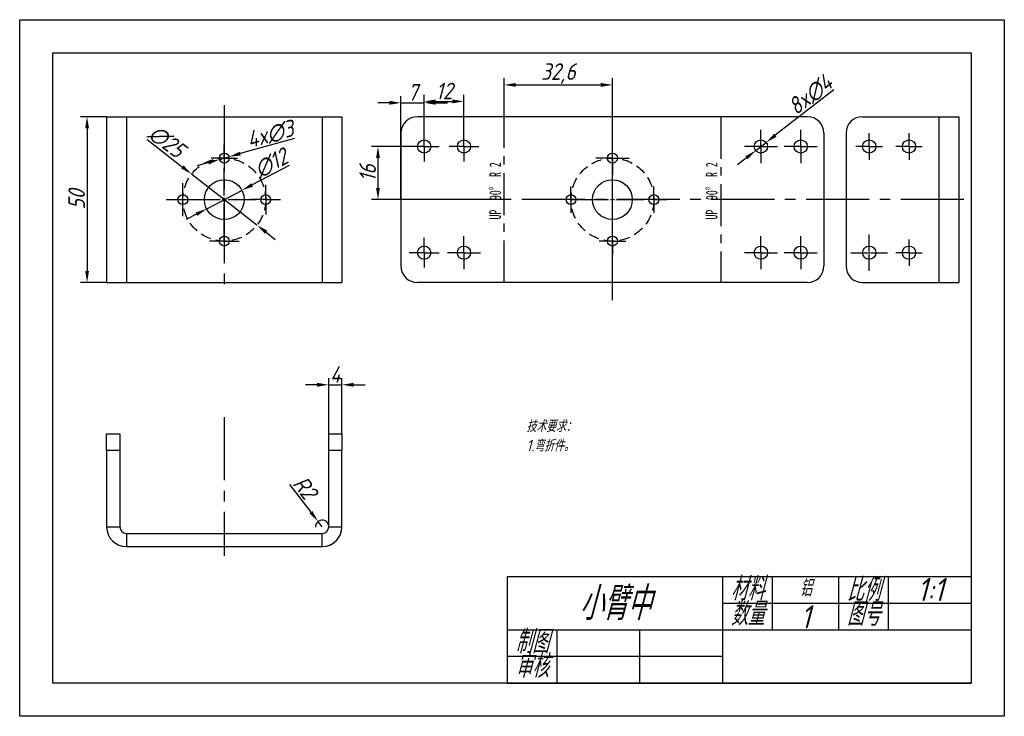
# Model space of a CAD drawing. Header units: millimetres. Extents: x 2895 to 3192, y 1640 to 1850.
import ezdxf

# ---------------------------------------------------------------- set-up
doc = ezdxf.new("R2010")
doc.units = ezdxf.units.MM
for name, pattern in [('CENTER2', [28.575, 19.05, -3.175, 3.175, -3.175]), ('CENTERX2', [20.32, 12.7, -2.54, 2.54, -2.54]), ('HIDDEN2', [4.7625, 3.175, -1.5875])]:
    doc.linetypes.add(name, pattern=pattern)
for name, color, linetype in [('10', 7, 'Continuous'), ('中心线', 1, 'CENTER2'), ('细实线', 3, 'Continuous'), ('虚线', 2, 'HIDDEN2')]:
    doc.layers.add(name, color=color, linetype=linetype)
doc.layers.add('粗实线', color=7, linetype='Continuous', lineweight=30)
doc.styles.add('SLDTEXTSTYLE6', font='TXT', dxfattribs={"width": 0.616667})
doc.styles.get("Standard").update_dxf_attribs({"font": 'gbeitc.shx', "bigfont": 'gbcbig.shx'})
doc.dimstyles.new('ISO-25', dxfattribs={"dimtxt": 5, "dimasz": 3.5, "dimexe": 2, "dimexo": 0, "dimtad": 1, "dimdec": 1, "dimtxsty": 'Standard', "dimcen": 2.5, "dimadec": 0, "dimazin": 0, "dimtfac": 1, "dimtdec": 1, "dimtmove": 0, "dimatfit": 3, "dimfxl": 1, "dimarcsym": 0})

# ---------------------------------------------------------------- blocks, each defined once
blk = doc.blocks.new('SW_CENTERMARKSYMBOL_1')
at = {"layer": '10', "color": 0}
for p, q in [((0, 2.5), (0, 4.5)), ((-2.5, 0), (-4.5, 0)), ((0, 0), (-2.5, 0)), ((0, 0), (0, 2.5)), ((0, 0), (0, -2.5)), ((0, 0), (2.5, 0)), ((2.5, 0), (4.5, 0)), ((0, -2.5), (0, -4.5))]:
    blk.add_line(p, q, dxfattribs=at)
blk = doc.blocks.new('SW_CENTERMARKSYMBOL_2')
at = {"layer": '10', "color": 0}
for p, q in [((0, 2.5), (0, 4.5)), ((-2.5, 0), (-4.5, 0)), ((0, 0), (-2.5, 0)), ((0, 0), (0, 2.5)), ((0, 0), (0, -2.5)), ((0, 0), (2.5, 0)), ((2.5, 0), (4.5, 0)), ((0, -2.5), (0, -4.5))]:
    blk.add_line(p, q, dxfattribs=at)
blk = doc.blocks.new('SW_CENTERMARKSYMBOL_4')
at = {"layer": '10', "color": 0}
for p, q in [((0, 2.5), (0, 4)), ((-2.5, 0), (-4, 0)), ((0, 0), (-2.5, 0)), ((0, 0), (0, 2.5)), ((0, 0), (0, -2.5)), ((0, 0), (2.5, 0)), ((2.5, 0), (4, 0)), ((0, -2.5), (0, -4))]:
    blk.add_line(p, q, dxfattribs=at)
blk = doc.blocks.new('*U24')
at = {"layer": '中心线', "color": 0, "linetype": 'CENTER2', "transparency": 16777216}
for p, q in [((0, 1.2), (0, 9.5)), ((-9.5, 0), (-1.2, 0)), ((1.2, 0), (9.5, 0)), ((0, -9.5), (0, -1.2))]:
    blk.add_line(p, q, dxfattribs=at)
at = {"layer": '中心线', "color": 0, "linetype": 'Continuous', "transparency": 16777216}
for p, q in [((-0.6, 0), (0.6, 0)), ((0, -0.6), (0, 0.6))]:
    blk.add_line(p, q, dxfattribs=at)
blk = doc.blocks.new('*U25')
at = {"layer": '中心线', "color": 0, "linetype": 'CENTER2', "transparency": 16777216}
for p, q in [((0, 0.3), (0, 5)), ((-5, 0), (-0.3, 0)), ((0.3, 0), (5, 0)), ((0, -5), (0, -0.3))]:
    blk.add_line(p, q, dxfattribs=at)
at = {"layer": '中心线', "color": 0, "linetype": 'Continuous', "transparency": 16777216}
for p, q in [((-0.15, 0), (0.15, 0)), ((0, -0.15), (0, 0.15))]:
    blk.add_line(p, q, dxfattribs=at)
blk = doc.blocks.new('*U26')
at = {"layer": '中心线', "color": 0, "linetype": 'CENTER2', "transparency": 16777216}
blk.add_line((0, 28.5), (0, -28.5), dxfattribs=at)
blk = doc.blocks.new('*D27')
at = {"layer": 'Defpoints', "color": 0, "transparency": 16777216}
for p in [(2962.31, 1798.55), (2951.69, 1792.97)]:
    blk.add_point(p, dxfattribs=at)
at = {"layer": '细实线', "color": 0, "lineweight": -2, "transparency": 16777216}
for p, q in [((2976.62, 1806.07), (2965.41, 1800.18)), ((2951.69, 1792.97), (2962.31, 1798.55)), ((2948.59, 1791.35), (2945.49, 1789.72))]:
    blk.add_line(p, q, dxfattribs=at)
at = {"layer": '细实线', "color": 0, "transparency": 16777216}
for points in [[(2965.14, 1800.7), (2965.68, 1799.67), (2962.31, 1798.55)], [(2948.32, 1791.86), (2948.86, 1790.83), (2951.69, 1792.97)]]:
    blk.add_solid(points, dxfattribs=at)
at = {"layer": '细实线', "color": 0, "transparency": 16777216, "insert": (2971.11, 1806.71), "char_height": 5, "attachment_point": 5, "rotation": 27.7152}
blk.add_mtext('∅12', dxfattribs=at)
blk = doc.blocks.new('*D28')
at = {"layer": 'Defpoints', "color": 0, "transparency": 16777216}
for p in [(2947.14, 1803.44), (2966.86, 1788.08)]:
    blk.add_point(p, dxfattribs=at)
at = {"layer": '细实线', "color": 0, "lineweight": -2, "transparency": 16777216}
for p, q in [((2933.72, 1813.89), (2944.38, 1805.59)), ((2966.86, 1788.08), (2947.14, 1803.44)), ((2969.62, 1785.93), (2972.39, 1783.78))]:
    blk.add_line(p, q, dxfattribs=at)
at = {"layer": '细实线', "color": 0, "transparency": 16777216}
for points in [[(2944.73, 1806.05), (2944.02, 1805.13), (2947.14, 1803.44)], [(2969.98, 1786.39), (2969.27, 1785.47), (2966.86, 1788.08)]]:
    blk.add_solid(points, dxfattribs=at)
at = {"layer": '细实线', "color": 0, "transparency": 16777216, "insert": (2939.59, 1813.28), "char_height": 5, "attachment_point": 5, "rotation": 322.0949}
blk.add_mtext('∅25', dxfattribs=at)
blk = doc.blocks.new('*D29')
at = {"layer": 'Defpoints', "color": 0, "transparency": 16777216}
for p in [(2955.56, 1807.86), (2958.44, 1808.67)]:
    blk.add_point(p, dxfattribs=at)
at = {"layer": '细实线', "color": 0, "lineweight": -2, "transparency": 16777216}
for p, q in [((2978.22, 1814.23), (2961.81, 1809.62)), ((2952.19, 1806.91), (2948.82, 1805.96)), ((2955.56, 1807.86), (2958.44, 1808.67))]:
    blk.add_line(p, q, dxfattribs=at)
at = {"layer": '细实线', "color": 0, "transparency": 16777216}
for points in [[(2961.66, 1810.18), (2961.97, 1809.06), (2958.44, 1808.67)], [(2952.03, 1807.47), (2952.34, 1806.35), (2955.56, 1807.86)]]:
    blk.add_solid(points, dxfattribs=at)
at = {"layer": '细实线', "color": 0, "transparency": 16777216, "insert": (2970.86, 1815.4), "char_height": 5, "attachment_point": 5, "rotation": 15.6953}
blk.add_mtext('4x∅3', dxfattribs=at)
blk = doc.blocks.new('*D33')
at = {"layer": 'Defpoints', "color": 0, "transparency": 16777216}
for p in [(2921.5, 1820.76), (2915.61, 1770.76), (2921.5, 1770.76)]:
    blk.add_point(p, dxfattribs=at)
at = {"layer": '细实线', "color": 0, "lineweight": -2, "transparency": 16777216}
for p, q in [((2921.5, 1820.76), (2913.61, 1820.76)), ((2915.61, 1817.26), (2915.61, 1774.26)), ((2921.5, 1770.76), (2913.61, 1770.76))]:
    blk.add_line(p, q, dxfattribs=at)
at = {"layer": '细实线', "color": 0, "transparency": 16777216}
for points in [[(2915.03, 1817.26), (2916.19, 1817.26), (2915.61, 1820.76)], [(2915.03, 1774.26), (2916.19, 1774.26), (2915.61, 1770.76)]]:
    blk.add_solid(points, dxfattribs=at)
at = {"layer": '细实线', "color": 0, "transparency": 16777216, "insert": (2912.48, 1795.76), "char_height": 5, "attachment_point": 5, "rotation": 90}
blk.add_mtext('50', dxfattribs=at)
blk = doc.blocks.new('SW_CENTERMARKSYMBOL_5')
at = {"layer": '10', "color": 0}
for p, q in [((0, 2.5), (0, 4)), ((-2.5, 0), (-4, 0)), ((0, 0), (-2.5, 0)), ((0, 0), (0, 2.5)), ((0, 0), (0, -2.5)), ((0, 0), (2.5, 0)), ((2.5, 0), (4, 0)), ((0, -2.5), (0, -4))]:
    blk.add_line(p, q, dxfattribs=at)
blk = doc.blocks.new('SW_CENTERMARKSYMBOL_6')
at = {"layer": '10', "color": 0}
for p, q in [((0, 2.5), (0, 4)), ((-2.5, 0), (-4, 0)), ((0, 0), (-2.5, 0)), ((0, 0), (0, 2.5)), ((0, 0), (0, -2.5)), ((0, 0), (2.5, 0)), ((2.5, 0), (4, 0)), ((0, -2.5), (0, -4))]:
    blk.add_line(p, q, dxfattribs=at)
blk = doc.blocks.new('SW_CENTERMARKSYMBOL_7')
at = {"layer": '10', "color": 0}
for p, q in [((0, 2.5), (0, 4)), ((-2.5, 0), (-4, 0)), ((0, 0), (-2.5, 0)), ((0, 0), (0, 2.5)), ((0, 0), (0, -2.5)), ((0, 0), (2.5, 0)), ((2.5, 0), (4, 0)), ((0, -2.5), (0, -4))]:
    blk.add_line(p, q, dxfattribs=at)
blk = doc.blocks.new('SW_CENTERMARKSYMBOL_10')
at = {"layer": '10', "color": 0}
for p, q in [((0, 2.5), (0, 4)), ((-2.5, 0), (-4, 0)), ((0, 0), (-2.5, 0)), ((0, 0), (0, 2.5)), ((0, 0), (0, -2.5)), ((0, 0), (2.5, 0)), ((2.5, 0), (4, 0)), ((0, -2.5), (0, -4))]:
    blk.add_line(p, q, dxfattribs=at)
blk = doc.blocks.new('SW_CENTERMARKSYMBOL_11')
at = {"layer": '10', "color": 0}
for p, q in [((0, 2.5), (0, 4)), ((-2.5, 0), (-4, 0)), ((0, 0), (-2.5, 0)), ((0, 0), (0, 2.5)), ((0, 0), (0, -2.5)), ((0, 0), (2.5, 0)), ((2.5, 0), (4, 0)), ((0, -2.5), (0, -4))]:
    blk.add_line(p, q, dxfattribs=at)
blk = doc.blocks.new('SW_CENTERMARKSYMBOL_12')
at = {"layer": '10', "color": 0}
for p, q in [((0, 2.5), (0, 4)), ((-2.5, 0), (-4, 0)), ((0, 0), (-2.5, 0)), ((0, 0), (0, 2.5)), ((0, 0), (0, -2.5)), ((0, 0), (2.5, 0)), ((2.5, 0), (4, 0)), ((0, -2.5), (0, -4))]:
    blk.add_line(p, q, dxfattribs=at)
blk = doc.blocks.new('SW_CENTERMARKSYMBOL_13')
at = {"layer": '10', "color": 0}
for p, q in [((0, 2.5), (0, 5)), ((-2.5, 0), (-5, 0)), ((0, 0), (-2.5, 0)), ((0, 0), (0, 2.5)), ((0, 0), (0, -2.5)), ((0, 0), (2.5, 0)), ((2.5, 0), (5, 0)), ((0, -2.5), (0, -5))]:
    blk.add_line(p, q, dxfattribs=at)
blk = doc.blocks.new('SW_CENTERMARKSYMBOL_14')
at = {"layer": '10', "color": 0}
for p, q in [((0, 2.5), (0, 5)), ((-2.5, 0), (-5, 0)), ((0, 0), (-2.5, 0)), ((0, 0), (0, 2.5)), ((0, 0), (0, -2.5)), ((0, 0), (2.5, 0)), ((2.5, 0), (5, 0)), ((0, -2.5), (0, -5))]:
    blk.add_line(p, q, dxfattribs=at)
blk = doc.blocks.new('SW_CENTERMARKSYMBOL_15')
at = {"layer": '10', "color": 0}
for p, q in [((0, 2.5), (0, 5)), ((-2.5, 0), (-5, 0)), ((0, 0), (-2.5, 0)), ((0, 0), (0, 2.5)), ((0, 0), (0, -2.5)), ((0, 0), (2.5, 0)), ((2.5, 0), (5, 0)), ((0, -2.5), (0, -5))]:
    blk.add_line(p, q, dxfattribs=at)
blk = doc.blocks.new('SW_CENTERMARKSYMBOL_16')
at = {"layer": '10', "color": 0}
for p, q in [((0, 2.5), (0, 5)), ((-2.5, 0), (-5, 0)), ((0, 0), (-2.5, 0)), ((0, 0), (0, 2.5)), ((0, 0), (0, -2.5)), ((0, 0), (2.5, 0)), ((2.5, 0), (5, 0)), ((0, -2.5), (0, -5))]:
    blk.add_line(p, q, dxfattribs=at)
blk = doc.blocks.new('SW_CENTERMARKSYMBOL_17')
at = {"layer": '10', "color": 0}
for p, q in [((0, 2.5), (0, 5)), ((-2.5, 0), (-5, 0)), ((0, 0), (-2.5, 0)), ((0, 0), (0, 2.5)), ((0, 0), (0, -2.5)), ((0, 0), (2.5, 0)), ((2.5, 0), (5, 0)), ((0, -2.5), (0, -5))]:
    blk.add_line(p, q, dxfattribs=at)
blk = doc.blocks.new('SW_CENTERMARKSYMBOL_18')
at = {"layer": '10', "color": 0}
for p, q in [((0, 2.5), (0, 5)), ((-2.5, 0), (-5, 0)), ((0, 0), (-2.5, 0)), ((0, 0), (0, 2.5)), ((0, 0), (0, -2.5)), ((0, 0), (2.5, 0)), ((2.5, 0), (5, 0)), ((0, -2.5), (0, -5))]:
    blk.add_line(p, q, dxfattribs=at)
blk = doc.blocks.new('SW_CENTERMARKSYMBOL_19')
at = {"layer": '10', "color": 0}
for p, q in [((0, 2.5), (0, 4.5)), ((-2.5, 0), (-4.5, 0)), ((0, 0), (-2.5, 0)), ((0, 0), (0, 2.5)), ((0, 0), (0, -2.5)), ((0, 0), (2.5, 0)), ((2.5, 0), (4.5, 0)), ((0, -2.5), (0, -4.5))]:
    blk.add_line(p, q, dxfattribs=at)
blk = doc.blocks.new('SW_CENTERMARKSYMBOL_20')
at = {"layer": '10', "color": 0}
for p, q in [((0, 2.5), (0, 4.5)), ((-2.5, 0), (-4.5, 0)), ((0, 0), (-2.5, 0)), ((0, 0), (0, 2.5)), ((0, 0), (0, -2.5)), ((0, 0), (2.5, 0)), ((2.5, 0), (4.5, 0)), ((0, -2.5), (0, -4.5))]:
    blk.add_line(p, q, dxfattribs=at)
blk = doc.blocks.new('SW_CENTERMARKSYMBOL_21')
at = {"layer": '10', "color": 0}
for p, q in [((0, 2.5), (0, 4.5)), ((-2.5, 0), (-4.5, 0)), ((0, 0), (-2.5, 0)), ((0, 0), (0, 2.5)), ((0, 0), (0, -2.5)), ((0, 0), (2.5, 0)), ((2.5, 0), (4.5, 0)), ((0, -2.5), (0, -4.5))]:
    blk.add_line(p, q, dxfattribs=at)
blk = doc.blocks.new('*U43')
at = {"layer": '中心线', "color": 0, "linetype": 'CENTER2', "transparency": 16777216}
for p, q in [((0, 1.2), (0, 9.5)), ((-9.5, 0), (-1.2, 0)), ((1.2, 0), (9.5, 0)), ((0, -9.5), (0, -1.2))]:
    blk.add_line(p, q, dxfattribs=at)
at = {"layer": '中心线', "color": 0, "linetype": 'Continuous', "transparency": 16777216}
for p, q in [((-0.6, 0), (0.6, 0)), ((0, -0.6), (0, 0.6))]:
    blk.add_line(p, q, dxfattribs=at)
blk = doc.blocks.new('*U44')
at = {"layer": '中心线', "color": 0, "linetype": 'CENTER2', "transparency": 16777216}
for p, q in [((0, 0.4), (0, 5.5)), ((-5.5, 0), (-0.4, 0)), ((0.4, 0), (5.5, 0)), ((0, -5.5), (0, -0.4))]:
    blk.add_line(p, q, dxfattribs=at)
at = {"layer": '中心线', "color": 0, "linetype": 'Continuous', "transparency": 16777216}
for p, q in [((-0.2, 0), (0.2, 0)), ((0, -0.2), (0, 0.2))]:
    blk.add_line(p, q, dxfattribs=at)
blk = doc.blocks.new('*U45')
at = {"layer": '中心线', "color": 0, "linetype": 'CENTER2', "transparency": 16777216}
blk.add_line((106.02, 0), (-66.05, 0), dxfattribs=at)
blk = doc.blocks.new('*U46')
at = {"layer": '中心线', "color": 0, "linetype": 'CENTER2', "transparency": 16777216}
blk.add_line((0, 21.55), (0, -20.32), dxfattribs=at)
blk = doc.blocks.new('*D47')
at = {"layer": 'Defpoints', "color": 0, "transparency": 16777216}
for p in [(3074.08, 1830.34), (3041.44, 1820.76), (3074.08, 1813.26)]:
    blk.add_point(p, dxfattribs=at)
at = {"layer": '细实线', "color": 0, "lineweight": -2, "transparency": 16777216}
for p, q in [((3041.44, 1820.76), (3041.44, 1832.34)), ((3044.94, 1830.34), (3070.58, 1830.34)), ((3074.08, 1813.26), (3074.08, 1832.34))]:
    blk.add_line(p, q, dxfattribs=at)
at = {"layer": '细实线', "color": 0, "transparency": 16777216}
for points in [[(3044.94, 1830.93), (3044.94, 1829.76), (3041.44, 1830.34)], [(3070.58, 1830.93), (3070.58, 1829.76), (3074.08, 1830.34)]]:
    blk.add_solid(points, dxfattribs=at)
at = {"layer": '细实线', "color": 0, "transparency": 16777216, "insert": (3057.76, 1833.78), "char_height": 5, "attachment_point": 5}
blk.add_mtext('32,6', dxfattribs=at)
blk = doc.blocks.new('*D49')
at = {"layer": 'Defpoints', "color": 0, "transparency": 16777216}
for p in [(3017.3, 1811.76), (3003.36, 1795.76), (3041.44, 1795.76)]:
    blk.add_point(p, dxfattribs=at)
at = {"layer": '细实线', "color": 0, "lineweight": -2, "transparency": 16777216}
for p, q in [((3017.3, 1811.76), (3001.36, 1811.76)), ((3003.36, 1808.26), (3003.36, 1799.26)), ((3041.44, 1795.76), (3001.36, 1795.76))]:
    blk.add_line(p, q, dxfattribs=at)
at = {"layer": '细实线', "color": 0, "transparency": 16777216}
for points in [[(3002.78, 1808.26), (3003.94, 1808.26), (3003.36, 1811.76)], [(3002.78, 1799.26), (3003.94, 1799.26), (3003.36, 1795.76)]]:
    blk.add_solid(points, dxfattribs=at)
at = {"layer": '细实线', "color": 0, "transparency": 16777216, "insert": (3000.24, 1803.76), "char_height": 5, "attachment_point": 5, "rotation": 90}
blk.add_mtext('16', dxfattribs=at)
blk = doc.blocks.new('*D50')
at = {"layer": 'Defpoints', "color": 0, "transparency": 16777216}
for p in [(3029.3, 1825.37), (3017.3, 1811.76), (3029.3, 1811.76)]:
    blk.add_point(p, dxfattribs=at)
at = {"layer": '细实线', "color": 0, "lineweight": -2, "transparency": 16777216}
for p, q in [((3017.3, 1811.76), (3017.3, 1827.37)), ((3029.3, 1811.76), (3029.3, 1827.37)), ((3020.8, 1825.37), (3025.8, 1825.37))]:
    blk.add_line(p, q, dxfattribs=at)
at = {"layer": '细实线', "color": 0, "transparency": 16777216}
for points in [[(3020.8, 1825.95), (3020.8, 1824.79), (3017.3, 1825.37)], [(3025.8, 1825.95), (3025.8, 1824.79), (3029.3, 1825.37)]]:
    blk.add_solid(points, dxfattribs=at)
at = {"layer": '细实线', "color": 0, "transparency": 16777216, "insert": (3023.3, 1828.5), "char_height": 5, "attachment_point": 5}
blk.add_mtext('12', dxfattribs=at)
blk = doc.blocks.new('*D51')
at = {"layer": 'Defpoints', "color": 0, "transparency": 16777216}
for p in [(3017.3, 1824.94), (3017.3, 1811.76), (3010.3, 1795.76)]:
    blk.add_point(p, dxfattribs=at)
at = {"layer": '细实线', "color": 0, "lineweight": -2, "transparency": 16777216}
for p, q in [((3010.3, 1795.76), (3010.3, 1826.94)), ((3017.3, 1811.76), (3017.3, 1826.94)), ((3006.8, 1824.94), (3003.3, 1824.94)), ((3010.3, 1824.94), (3017.3, 1824.94)), ((3020.8, 1824.94), (3024.3, 1824.94))]:
    blk.add_line(p, q, dxfattribs=at)
at = {"layer": '细实线', "color": 0, "transparency": 16777216}
for points in [[(3006.8, 1825.53), (3006.8, 1824.36), (3010.3, 1824.94)], [(3020.8, 1825.53), (3020.8, 1824.36), (3017.3, 1824.94)]]:
    blk.add_solid(points, dxfattribs=at)
at = {"layer": '细实线', "color": 0, "transparency": 16777216, "insert": (3013.8, 1828.07), "char_height": 5, "attachment_point": 5}
blk.add_mtext('7', dxfattribs=at)
blk = doc.blocks.new('*D52')
at = {"layer": 'Defpoints', "color": 0, "transparency": 16777216}
for p in [(2985.28, 1698.74), (2986.5, 1697.15)]:
    blk.add_point(p, dxfattribs=at)
at = {"layer": '细实线', "color": 0, "lineweight": -2, "transparency": 16777216}
for p, q in [((2976.68, 1709.89), (2983.14, 1701.51)), ((2986.5, 1697.15), (2985.28, 1698.74))]:
    blk.add_line(p, q, dxfattribs=at)
blk.add_arc((2986.5, 1697.15), 2, 0, 184.9278, dxfattribs=at)
at = {"layer": '细实线', "color": 0, "transparency": 16777216}
blk.add_solid([(2983.6, 1701.86), (2982.68, 1701.15), (2985.28, 1698.74)], dxfattribs=at)
at = {"layer": '细实线', "color": 0, "transparency": 16777216, "insert": (2981.32, 1708.99), "char_height": 5, "attachment_point": 5, "rotation": 307.632}
blk.add_mtext('R2', dxfattribs=at)
blk = doc.blocks.new('*D53')
at = {"layer": 'Defpoints', "color": 0, "transparency": 16777216}
for p in [(2992.5, 1739.94), (2988.5, 1725.15), (2992.5, 1725.15)]:
    blk.add_point(p, dxfattribs=at)
at = {"layer": '细实线', "color": 0, "lineweight": -2, "transparency": 16777216}
for p, q in [((2988.5, 1725.15), (2988.5, 1741.94)), ((2992.5, 1725.15), (2992.5, 1741.94)), ((2985, 1739.94), (2981.5, 1739.94)), ((2988.5, 1739.94), (2992.5, 1739.94)), ((2996, 1739.94), (2999.5, 1739.94))]:
    blk.add_line(p, q, dxfattribs=at)
at = {"layer": '细实线', "color": 0, "transparency": 16777216}
for points in [[(2985, 1740.52), (2985, 1739.36), (2988.5, 1739.94)], [(2996, 1740.52), (2996, 1739.36), (2992.5, 1739.94)]]:
    blk.add_solid(points, dxfattribs=at)
at = {"layer": '细实线', "color": 0, "transparency": 16777216, "insert": (2990.5, 1743.06), "char_height": 5, "attachment_point": 5}
blk.add_mtext('4', dxfattribs=at)
blk = doc.blocks.new('*D54')
at = {"layer": 'Defpoints', "color": 0, "transparency": 16777216}
for p in [(3120.45, 1812.99), (3117.29, 1810.54)]:
    blk.add_point(p, dxfattribs=at)
at = {"layer": '细实线', "color": 0, "lineweight": -2, "transparency": 16777216}
for p, q in [((3140.86, 1828.86), (3123.21, 1815.14)), ((3117.29, 1810.54), (3120.45, 1812.99)), ((3114.53, 1808.39), (3111.76, 1806.24))]:
    blk.add_line(p, q, dxfattribs=at)
at = {"layer": '细实线', "color": 0, "transparency": 16777216}
for points in [[(3122.85, 1815.6), (3123.57, 1814.68), (3120.45, 1812.99)], [(3114.17, 1808.85), (3114.88, 1807.93), (3117.29, 1810.54)]]:
    blk.add_solid(points, dxfattribs=at)
at = {"layer": '细实线', "color": 0, "transparency": 16777216, "insert": (3133.8, 1827.33), "char_height": 5, "attachment_point": 5, "rotation": 37.866}
blk.add_mtext('8x∅4', dxfattribs=at)

msp = doc.modelspace()

# ---------------------------------------------------------------- linework, layer by layer
at = {"color": 7, "linetype": 'Continuous', "lineweight": 25}
for p, q in [((2921.5, 1820.76), (2921.5, 1770.76)), ((2921.5, 1820.76), (2927.5, 1820.76)), ((2927.5, 1820.76), (2927.5, 1770.76)), ((2927.5, 1820.76), (2986.5, 1820.76)), ((2986.5, 1820.76), (2986.5, 1770.76)), ((2986.5, 1820.76), (2992.5, 1820.76)), ((2992.5, 1820.76), (2992.5, 1770.76)), ((3132.87, 1820.76), (3015.3, 1820.76)), ((3149.54, 1820.76), (3172.54, 1820.76)), ((3172.54, 1820.76), (3172.54, 1770.76)), ((3172.54, 1820.76), (3178.54, 1820.76)), ((3178.54, 1820.76), (3178.54, 1770.76)), ((3010.3, 1815.76), (3010.3, 1775.76)), ((3137.87, 1815.76), (3137.87, 1775.76)), ((3144.54, 1815.76), (3144.54, 1775.76)), ((2921.5, 1770.76), (2927.5, 1770.76)), ((2927.5, 1770.76), (2986.5, 1770.76)), ((2986.5, 1770.76), (2992.5, 1770.76)), ((3132.87, 1770.76), (3015.3, 1770.76)), ((3149.54, 1770.76), (3172.54, 1770.76)), ((3172.54, 1770.76), (3178.54, 1770.76)), ((2921.5, 1725.15), (2925.5, 1725.15)), ((2921.5, 1720.15), (2921.5, 1725.15)), ((2925.5, 1725.15), (2925.5, 1720.15)), ((2988.5, 1725.15), (2992.5, 1725.15)), ((2988.5, 1720.15), (2988.5, 1725.15)), ((2992.5, 1725.15), (2992.5, 1720.15)), ((2925.5, 1720.15), (2921.5, 1720.15)), ((2921.5, 1720.15), (2921.5, 1697.15)), ((2925.5, 1720.15), (2925.5, 1697.15)), ((2992.5, 1720.15), (2988.5, 1720.15)), ((2988.5, 1697.15), (2988.5, 1720.15)), ((2992.5, 1697.15), (2992.5, 1720.15)), ((2921.5, 1697.15), (2925.5, 1697.15)), ((2988.5, 1697.15), (2992.5, 1697.15)), ((2927.5, 1695.15), (2927.5, 1691.15)), ((2927.5, 1695.15), (2986.5, 1695.15)), ((2986.5, 1691.15), (2986.5, 1695.15)), ((2927.5, 1691.15), (2986.5, 1691.15))]:
    msp.add_line(p, q, dxfattribs=at)
at = {"color": 7, "linetype": 'CENTERX2'}
for p, q in [((3041.44, 1770.76), (3041.44, 1820.76)), ((3106.73, 1820.76), (3106.73, 1770.76))]:
    msp.add_line(p, q, dxfattribs=at)
at = {"color": 7, "linetype": 'Continuous', "lineweight": 25}
for centre, radius in [((3017.3, 1811.76), 2), ((3029.3, 1811.76), 2), ((3118.87, 1811.76), 2), ((3130.87, 1811.76), 2), ((3151.54, 1811.76), 2), ((3163.54, 1811.76), 2), ((2957, 1808.26), 1.5), ((3074.08, 1808.26), 1.5), ((2957, 1795.76), 6), ((3074.08, 1795.76), 6), ((2944.5, 1795.76), 1.5), ((2969.5, 1795.76), 1.5), ((3061.58, 1795.76), 1.5), ((3086.58, 1795.76), 1.5), ((2957, 1783.26), 1.5), ((3074.08, 1783.26), 1.5), ((3017.3, 1779.76), 2), ((3029.3, 1779.76), 2), ((3118.87, 1779.76), 2), ((3130.87, 1779.76), 2), ((3151.54, 1779.76), 2), ((3163.54, 1779.76), 2)]:
    msp.add_circle(centre, radius, dxfattribs=at)
for centre, radius, start, end in [((3015.3, 1815.76), 5, 90, 180), ((3132.87, 1815.76), 5, 0, 90), ((3149.54, 1815.76), 5, 90, 180), ((3015.3, 1775.76), 5, 180, 270), ((3132.87, 1775.76), 5, 270, 0), ((3149.54, 1775.76), 5, 180, 270), ((2927.5, 1697.15), 6, 180, 270), ((2927.5, 1697.15), 2, 180, 270), ((2986.5, 1697.15), 2, 270, 0), ((2986.5, 1697.15), 6, 270, 0)]:
    msp.add_arc(centre, radius, start, end, dxfattribs=at)
at = {"layer": '中心线'}
msp.add_line((3074.08, 1765.48), (3074.08, 1822.8), dxfattribs=at)
at = {"layer": '粗实线'}
for p, q in [((3182.29, 1682), (3042.29, 1682)), ((3042.29, 1682), (3042.29, 1650)), ((3107.29, 1682), (3107.29, 1650)), ((3122.29, 1682), (3122.29, 1666)), ((3142.29, 1682), (3142.29, 1666)), ((3157.29, 1682), (3157.29, 1666)), ((3057.29, 1666), (3057.29, 1650)), ((3082.29, 1666), (3082.29, 1650)), ((3042.29, 1650), (3182.29, 1650))]:
    msp.add_line(p, q, dxfattribs=at)
msp.add_lwpolyline([(2905.29, 1840), (3182.29, 1840), (3182.29, 1650), (2905.29, 1650)], close=True, dxfattribs=at)
at = {"layer": '细实线'}
for p, q in [((3182.29, 1674), (3107.29, 1674)), ((3192.29, 1672), (3192.29, 1640)), ((3182.29, 1666), (3042.29, 1666)), ((3107.29, 1658), (3042.29, 1658))]:
    msp.add_line(p, q, dxfattribs=at)
msp.add_lwpolyline([(2895.29, 1850), (3192.29, 1850), (3192.29, 1640), (2895.29, 1640)], close=True, dxfattribs=at)
at = {"layer": '虚线'}
for centre in [(2957, 1795.76), (3074.08, 1795.76)]:
    msp.add_circle(centre, 12.5, dxfattribs=at)

# ---------------------------------------------------------------- block references
at = {"layer": '中心线', "linetype": 'CENTER2'}
for name, p in [('*U26', (2957, 1795.76)), ('*U24', (2957, 1795.76)), ('*U43', (3074.08, 1795.76)), ('*U25', (2944.5, 1795.76)), ('*U45', (3074.08, 1795.76)), ('*U44', (3151.54, 1779.76)), ('*U46', (2957, 1708.65))]:
    msp.add_blockref(name, p, dxfattribs=at)
at = {"layer": '中心线'}
for name, p in [('SW_CENTERMARKSYMBOL_19', (3017.3, 1811.76)), ('SW_CENTERMARKSYMBOL_20', (3029.3, 1811.76)), ('SW_CENTERMARKSYMBOL_16', (3118.87, 1811.76)), ('SW_CENTERMARKSYMBOL_15', (3130.87, 1811.76)), ('SW_CENTERMARKSYMBOL_6', (3151.54, 1811.76)), ('SW_CENTERMARKSYMBOL_7', (3163.54, 1811.76)), ('SW_CENTERMARKSYMBOL_4', (2957, 1808.26)), ('SW_CENTERMARKSYMBOL_13', (3074.08, 1808.26)), ('SW_CENTERMARKSYMBOL_1', (2969.5, 1795.76)), ('SW_CENTERMARKSYMBOL_10', (3061.58, 1795.76)), ('SW_CENTERMARKSYMBOL_12', (3086.58, 1795.76)), ('SW_CENTERMARKSYMBOL_2', (2957, 1783.26)), ('SW_CENTERMARKSYMBOL_11', (3074.08, 1783.26)), ('SW_CENTERMARKSYMBOL_21', (3017.3, 1779.76)), ('SW_CENTERMARKSYMBOL_18', (3029.3, 1779.76)), ('SW_CENTERMARKSYMBOL_14', (3118.87, 1779.76)), ('SW_CENTERMARKSYMBOL_17', (3130.87, 1779.76)), ('SW_CENTERMARKSYMBOL_5', (3163.54, 1779.76))]:
    msp.add_blockref(name, p, dxfattribs=at)

# ---------------------------------------------------------------- texts
at = {"color": 7, "linetype": 'Continuous', "lineweight": 0, "char_height": 3.5, "attachment_point": 2, "rotation": 90, "style": 'SLDTEXTSTYLE6'}
for insert in [(3036.97, 1798.39), (3102.25, 1798.39)]:
    msp.add_mtext('UP  90°  R 2', dxfattribs=dict(at, insert=insert))
at = {"layer": '细实线'}
for s, width, heights, insert, char_height, attachment_point in [('技术要求：\\P1.弯折件。', 84.0329, [0], (3048.12, 1729.2), 3.5, 1), ('\\pxqc;材料', 15, [0], (3107.29, 1681.92), 7, 1), ('铝', 20, [0], (3132.35, 1678.65), 5, 5), ('\\pxqc;比例', 15, [0], (3142.29, 1681.66), 7, 1), ('\\pxqc;1:1', 15, [0], (3162.51, 1681.73), 7, 1), ('小臂中', 65, [0], (3074.79, 1674), 10, 5), ('\\pxqc;数量', 15, [0], (3107.29, 1674.38), 7, 1), ('1', 20, [0], (3132.29, 1670), 7, 5), ('\\pxqc;图号', 15, [0], (3142.29, 1674.27), 7, 1), ('\\pxqc;制图', 15, [8], (3042.29, 1666), 7, 1), ('\\pxqc;审核', 15, [8.61], (3042.29, 1658.61), 7, 1)]:
    msp.add_mtext_dynamic_manual_height_columns(s, width=width, gutter_width=17.5, heights=heights, dxfattribs=dict(at, insert=insert, char_height=char_height, attachment_point=attachment_point))

# ---------------------------------------------------------------- dimensions: what is measured, and where the dimension line sits
for base, p1, p2, picture, middle in [((3074.08, 1830.34), (3041.44, 1820.76), (3074.08, 1813.26), '*D47', (3057.76, 1833.78)), ((3017.3, 1824.94), (3010.3, 1795.76), (3017.3, 1811.76), '*D51', (3013.8, 1828.07)), ((3029.3, 1825.37), (3017.3, 1811.76), (3029.3, 1811.76), '*D50', (3023.3, 1828.5)), ((2992.5, 1739.94), (2988.5, 1725.15), (2992.5, 1725.15), '*D53', (2990.5, 1743.06))]:
    dim = msp.add_linear_dim(base=base, p1=p1, p2=p2, dimstyle='ISO-25', dxfattribs=at)
    dim.commit()
    dim.dimension.update_dxf_attribs({"geometry": picture, "text_midpoint": middle})
dim = msp.add_diameter_dim_2p(p1=(3117.29, 1810.54), p2=(3120.45, 1812.99), text='8x<>', dimstyle='ISO-25', dxfattribs=at)
dim.commit()
dim.dimension.update_dxf_attribs({"geometry": '*D54', "text_midpoint": (3135.72, 1824.86), "dimtype": 163})
for base, p1, p2, picture, middle in [((2915.61, 1770.76), (2921.5, 1820.76), (2921.5, 1770.76), '*D33', (2912.48, 1795.76)), ((3003.36, 1795.76), (3017.3, 1811.76), (3041.44, 1795.76), '*D49', (3000.24, 1803.76))]:
    dim = msp.add_linear_dim(base=base, p1=p1, p2=p2, angle=90, dimstyle='ISO-25', dxfattribs=at)
    dim.commit()
    dim.dimension.update_dxf_attribs({"geometry": picture, "text_midpoint": middle})
dim = msp.add_diameter_dim_2p(p1=(2955.56, 1807.86), p2=(2958.44, 1808.67), text='4x<>', dimstyle='ISO-25', dxfattribs=at)
dim.commit()
dim.dimension.update_dxf_attribs({"geometry": '*D29', "text_midpoint": (2970.86, 1815.4)})
for p1, p2, picture, middle in [((2966.86, 1788.08), (2947.14, 1803.44), '*D28', (2939.59, 1813.28)), ((2951.69, 1792.97), (2962.31, 1798.55), '*D27', (2971.11, 1806.71))]:
    dim = msp.add_diameter_dim_2p(p1=p1, p2=p2, dimstyle='ISO-25', dxfattribs=at)
    dim.commit()
    dim.dimension.update_dxf_attribs({"geometry": picture, "text_midpoint": middle})
dim = msp.add_radius_dim(center=(2986.5, 1697.15), mpoint=(2985.28, 1698.74), dimstyle='ISO-25', dxfattribs=at)
dim.commit()
dim.dimension.update_dxf_attribs({"geometry": '*D52', "text_midpoint": (2981.32, 1708.99)})

doc.saveas('drawing.dxf')
